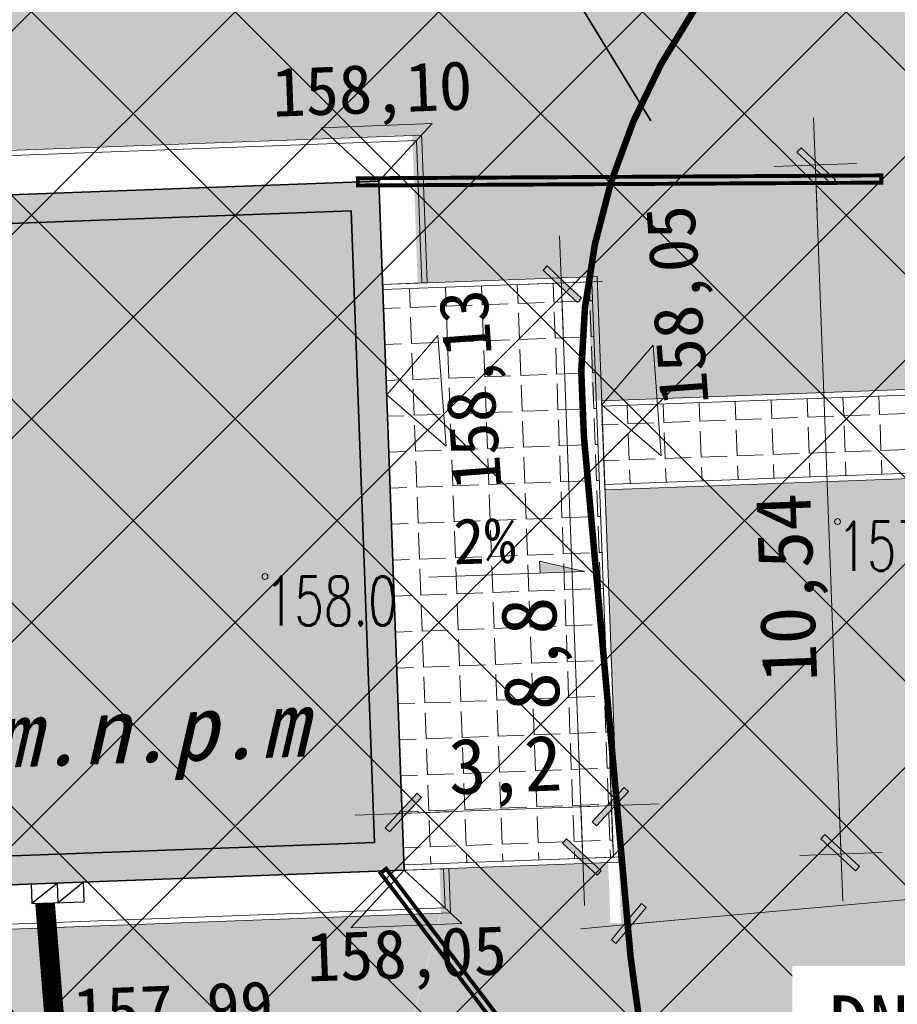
# Model space of a CAD drawing. Header units: feet. Extents: x 7493042 to 7493387, y 5986509 to 5986725.
# Tile 21 of 73: x 7493195 to 7493208, y 5986654 to 5986669. Entities that reach past the tile are written whole.
import ezdxf
from ezdxf import colors
from ezdxf.entities.mleader import LeaderData, LeaderLine
from ezdxf.enums import TextEntityAlignment as Align
from ezdxf.math import Vec2, Vec3

# ---------------------------------------------------------------- set-up
doc = ezdxf.new("R2010")
doc.units = ezdxf.units.FT
doc.header["$MEASUREMENT"] = 0
doc.linetypes.add('3', pattern=[1, 0.5, -0.5])
doc.linetypes.add('HIDDEN2', pattern=[4.7625, 3.175, -1.5875])
doc.layers.get('0').update_dxf_attribs({"color": 250, "linetype": 'CONTINUOUS', "lineweight": 100})
doc.layers.get('Defpoints').update_dxf_attribs({"linetype": 'CONTINUOUS'})
doc.layers.add('1_DZIALKI', color=7, linetype='CONTINUOUS')
doc.layers.add('A_OZN_OPIS', color=7, linetype='CONTINUOUS')
for name, color, linetype, lineweight in [('__IE_PZT_02', 1, 'CONTINUOUS', 30), ('_k_kreskowanie', 250, 'CONTINUOUS', 5), ('_k_opis', 1, 'CONTINUOUS', 13), ('_k_widok', 7, 'CONTINUOUS', 18), ('_k_wymiar', 7, 'CONTINUOUS', 13), ('_k_zarys', 7, 'HIDDEN2', 20), ('_k_ściany', 7, 'CONTINUOUS', 35), ('OTR_T_1', 7, 'CONTINUOUS', 18), ('WYMIAR-ARCH', 7, 'CONTINUOUS', 9)]:
    doc.layers.add(name, color=color, linetype=linetype, lineweight=lineweight)
doc.styles.add('GENERATED_STYLE_1', font='MS Gothic.ttf')
doc.styles.add('GENERATED_STYLE_6', font='GOTHICBI.TTF')
doc.styles.get("Standard").update_dxf_attribs({"font": 'Simplex.SHX', "width": 0.75})
doc.dimstyles.new('zag 500', dxfattribs={"dimtxt": 0.85, "dimasz": 0.09, "dimexe": 1.25, "dimexo": 0.625, "dimgap": 0.1, "dimtad": 1, "dimtxsty": 'GENERATED_STYLE_1', "dimblk": 'W', "dimcen": 2.5, "dimse1": 1, "dimse2": 1, "dimclrd": 7, "dimclrt": 256, "dimadec": 0, "dimazin": 0, "dimtfac": 1, "dimtmove": 0, "dimatfit": 0, "dimfxl": 1.25, "dimlwd": 5, "dimarcsym": 0})

# ---------------------------------------------------------------- blocks, each defined once
blk = doc.blocks.new('2_OTRN')
at = {"linetype": 'Continuous'}
blk.add_circle((0, 0), 0.045, dxfattribs=at)
blk = doc.blocks.new('KM_Lutry')
at = {"layer": '_k_kreskowanie'}
h = blk.add_hatch(color=7, dxfattribs=at)
h.dxf.hatch_style = 1
h.paths.add_polyline_path([(0, 9.57), (0.44, 9.57), (0.44, 10.1), (18.41, 10.1), (18.41, 0.44), (10.79, 0.44), (10.79, 1.44), (10.12, 1.44), (10.12, 1), (10.35, 1), (10.35, 0), (18.85, 0), (18.85, 10.54), (0, 10.54)])
h.paths.add_polyline_path([(0, 5.38), (0.44, 5.38), (0.44, 8.53), (0, 8.53)], flags=17)
h.paths.add_polyline_path([(0.44, 3.88), (0, 3.88), (0, 0), (8.19, 0), (8.19, 1), (8.42, 1), (8.42, 1.44), (7.75, 1.44), (7.75, 0.44), (0.44, 0.44)], flags=17)
at = {"layer": '_k_widok', "transparency": 33554559}
h = blk.add_hatch(color=31, dxfattribs=at)
h.dxf.hatch_style = 1
h.paths.add_polyline_path([(18.41, 10.1), (0.44, 10.1), (0.44, 0.44), (7.75, 0.44), (7.75, 1.44), (8.51, 1.44), (10.79, 1.44), (10.79, 0.44), (18.41, 0.44)])
at = {"layer": '_k_ściany'}
for points in [[(0, 9.57), (0, 10.54), (18.85, 10.54), (18.85, 0), (10.35, 0), (10.35, 1), (10.12, 1)], [(0.44, 9.57), (0.44, 10.1), (18.41, 10.1), (18.41, 0.44), (10.79, 0.44), (10.79, 1.44), (10.12, 1.44)]]:
    blk.add_lwpolyline(points, dxfattribs=at)
at = {"layer": 'A_OZN_OPIS', "linetype": 'Continuous', "insert": (9.911, 1.506), "char_height": 1, "width": 22.73026, "attachment_point": 8, "rotation": 0, "style": 'GENERATED_STYLE_6'}
blk.add_mtext('\\A1;±{\\fMS Gothic|b1|i1|c238|p49;0,00 = 158,15 m.n.p.m}', dxfattribs=at)
blk = doc.blocks.new('W')
at = {"layer": 'WYMIAR-ARCH'}
h = blk.add_hatch(color=256, dxfattribs=at)
h.paths.add_polyline_path([(0, 0.76), (0, 0), (0.65, 0), (2.98, 2.33), (2.27, 3.04)])
h.paths.add_polyline_path([(-0.56, 0.21), (-0.76, 0), (0, 0), (0, 0.76)])
h.paths.add_polyline_path([(0, -0.65), (0.15, -0.5), (0.65, 0), (0, 0)])
h.paths.add_polyline_path([(0, 0), (-0.76, 0), (-3.39, -2.62), (-2.68, -3.33), (0, -0.65)])
blk.add_hatch(color=256, dxfattribs=at).paths.add_polyline_path([(-0.76, 0), (-3.39, -2.62), (-2.68, -3.33), (0, -0.65), (0, 0)])
for p, q in [((0, -7), (0, 7)), ((-0.56, 0.21), (2.27, 3.04)), ((0.15, -0.5), (2.98, 2.33)), ((2.27, 3.04), (2.98, 2.33)), ((-8, 0), (8, 0)), ((-0.56, 0.21), (-3.39, -2.62)), ((0.15, -0.5), (-2.68, -3.33)), ((-3.39, -2.62), (-2.68, -3.33))]:
    blk.add_line(p, q, dxfattribs=at)
blk = doc.blocks.new('*D351')
at = {"layer": '_k_wymiar', "color": 7, "lineweight": 5, "transparency": 16777216}
blk.add_line((-19.91, -7.502), (-10.09, -7.502), dxfattribs=at)
at = {"layer": 'Defpoints', "color": 0, "transparency": 16777216}
for p in [(-20, -4.05), (-10, -4.05), (-10, -7.502)]:
    blk.add_point(p, dxfattribs=at)
at = {"layer": '_k_wymiar', "color": 7, "lineweight": 5, "transparency": 16777216, "xscale": 0.09, "yscale": 0.09, "zscale": 0.09, "rotation": 180}
blk.add_blockref('W', (-20, -7.502), dxfattribs=at)
at = {"layer": '_k_wymiar', "color": 7, "lineweight": 5, "transparency": 16777216, "xscale": 0.09, "yscale": 0.09, "zscale": 0.09}
blk.add_blockref('W', (-10, -7.502), dxfattribs=at)
at = {"layer": '_k_wymiar', "transparency": 16777216, "insert": (-15, -6.977), "char_height": 0.85, "attachment_point": 5, "style": 'GENERATED_STYLE_1'}
blk.add_mtext('10', dxfattribs=at)
blk = doc.blocks.new('*D539')
at = {"layer": '_k_wymiar', "color": 7, "lineweight": 5, "transparency": 16777216}
blk.add_line((31.441, 22.231), (39.761, 22.231), dxfattribs=at)
at = {"layer": 'Defpoints', "color": 0, "transparency": 16777216}
for p in [(39.851, 26.982), (31.351, 26.565), (39.851, 22.231)]:
    blk.add_point(p, dxfattribs=at)
at = {"layer": '_k_wymiar', "color": 7, "lineweight": 5, "transparency": 16777216, "xscale": 0.09, "yscale": 0.09, "zscale": 0.09}
for p, rotation in [((31.351, 22.231), 179.9999996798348), ((39.851, 22.231), 359.9999996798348)]:
    blk.add_blockref('W', p, dxfattribs=dict(at, rotation=rotation))
at = {"layer": '_k_wymiar', "transparency": 16777216, "insert": (37.485, 22.81), "char_height": 0.85, "attachment_point": 5, "rotation": 360, "style": 'GENERATED_STYLE_1'}
blk.add_mtext('8,5', dxfattribs=at)
blk = doc.blocks.new('*D540')
at = {"layer": '_k_wymiar', "color": 7, "lineweight": 5, "transparency": 16777216}
blk.add_line((21.091, 20.904), (39.761, 20.904), dxfattribs=at)
at = {"layer": 'Defpoints', "color": 0, "transparency": 16777216}
for p in [(21.001, 26.565), (39.851, 26.565), (39.851, 20.904)]:
    blk.add_point(p, dxfattribs=at)
at = {"layer": '_k_wymiar', "color": 7, "lineweight": 5, "transparency": 16777216, "xscale": 0.09, "yscale": 0.09, "zscale": 0.09}
for p, rotation in [((21.001, 20.904), 180.0000000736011), ((39.851, 20.904), 7.360117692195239e-08)]:
    blk.add_blockref('W', p, dxfattribs=dict(at, rotation=rotation))
at = {"layer": '_k_wymiar', "transparency": 16777216, "insert": (30.426, 21.483), "char_height": 0.85, "attachment_point": 5, "rotation": 0, "style": 'GENERATED_STYLE_1'}
blk.add_mtext('18,85', dxfattribs=at)
blk = doc.blocks.new('*D541')
at = {"layer": '_k_wymiar', "color": 7, "lineweight": 5, "transparency": 16777216}
blk.add_line((46.529, 27.915), (46.529, 38.275), dxfattribs=at)
at = {"layer": 'Defpoints', "color": 0, "transparency": 16777216}
for p in [(41.481, 38.365), (46.529, 38.365), (41.481, 27.825)]:
    blk.add_point(p, dxfattribs=at)
at = {"layer": '_k_wymiar', "color": 7, "lineweight": 5, "transparency": 16777216, "xscale": 0.09, "yscale": 0.09, "zscale": 0.09}
for p, rotation in [((46.529, 38.365), 90.00000000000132), ((46.529, 27.825), 270.0000000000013)]:
    blk.add_blockref('W', p, dxfattribs=dict(at, rotation=rotation))
at = {"layer": '_k_wymiar', "transparency": 16777216, "insert": (45.95, 31.922), "char_height": 0.85, "attachment_point": 5, "rotation": 90, "style": 'GENERATED_STYLE_1'}
blk.add_mtext('10,54', dxfattribs=at)
blk = doc.blocks.new('spadek')
at = {"transparency": 33554559}
h = blk.add_hatch(color=256, dxfattribs=at)
h.dxf.hatch_style = 1
h.paths.add_polyline_path([(0, 0), (-0.258, -0.81), (-0.043, -0.879)])
at = {"layer": '_k_widok'}
blk.add_lwpolyline([(-0.902, -2.834), (0, 0), (-0.043, -0.879), (-0.258, -0.81)], dxfattribs=at)
blk = doc.blocks.new('*D545')
at = {"layer": '_k_wymiar', "color": 7, "lineweight": 5, "transparency": 16777216}
blk.add_line((39.941, 28.692), (42.961, 28.692), dxfattribs=at)
at = {"layer": 'Defpoints', "color": 0, "transparency": 16777216}
for p in [(43.051, 28.692), (39.851, 27.885), (43.051, 27.885)]:
    blk.add_point(p, dxfattribs=at)
at = {"layer": '_k_wymiar', "color": 7, "lineweight": 5, "transparency": 16777216, "xscale": 0.09, "yscale": 0.09, "zscale": 0.09}
for p, rotation in [((39.851, 28.692), 179.9999998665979), ((43.051, 28.692), 359.9999998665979)]:
    blk.add_blockref('W', p, dxfattribs=dict(at, rotation=rotation))
at = {"layer": '_k_wymiar', "transparency": 16777216, "insert": (41.451, 29.271), "char_height": 0.85, "attachment_point": 5, "rotation": 360, "style": 'GENERATED_STYLE_1'}
blk.add_mtext('3,2', dxfattribs=at)
blk = doc.blocks.new('*D546')
at = {"layer": '_k_wymiar', "color": 7, "lineweight": 5, "transparency": 16777216}
blk.add_line((42.583, 27.995), (42.583, 36.615), dxfattribs=at)
at = {"layer": 'Defpoints', "color": 0, "transparency": 16777216}
for p in [(39.851, 36.705), (42.583, 36.705), (39.851, 27.905)]:
    blk.add_point(p, dxfattribs=at)
at = {"layer": '_k_wymiar', "color": 7, "lineweight": 5, "transparency": 16777216, "xscale": 0.09, "yscale": 0.09, "zscale": 0.09}
for p, rotation in [((42.583, 36.705), 90.00000000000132), ((42.583, 27.905), 270.0000000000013)]:
    blk.add_blockref('W', p, dxfattribs=dict(at, rotation=rotation))
at = {"layer": '_k_wymiar', "transparency": 16777216, "insert": (42.004, 31.057), "char_height": 0.85, "attachment_point": 5, "rotation": 90, "style": 'GENERATED_STYLE_1'}
blk.add_mtext('8,8', dxfattribs=at)
blk = doc.blocks.new('*D548')
at = {"layer": '_k_wymiar', "color": 7, "lineweight": 5, "transparency": 16777216}
for p, q in [((50.388, 34.889), (50.388, 34.979)), ((50.388, 34.799), (50.388, 33.603)), ((50.388, 33.513), (50.388, 31.734))]:
    blk.add_line(p, q, dxfattribs=at)
at = {"layer": 'Defpoints', "color": 0, "transparency": 16777216}
for p in [(45.001, 34.799), (45.001, 33.603), (50.388, 33.603)]:
    blk.add_point(p, dxfattribs=at)
at = {"layer": '_k_wymiar', "color": 7, "lineweight": 5, "transparency": 16777216, "xscale": 0.09, "yscale": 0.09, "zscale": 0.09}
for p, rotation in [((50.388, 34.799), 270.0000000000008), ((50.388, 33.603), 90.00000000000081)]:
    blk.add_blockref('W', p, dxfattribs=dict(at, rotation=rotation))
at = {"layer": '_k_wymiar', "transparency": 16777216, "insert": (49.809, 32.578), "char_height": 0.85, "attachment_point": 5, "rotation": 90, "style": 'GENERATED_STYLE_1'}
blk.add_mtext('1,2', dxfattribs=at)
blk = doc.blocks.new('pzt_el')
at = {"layer": '__IE_PZT_02'}
for points in [[(-4.902, -0.182), (-5.702, -0.212), (-5.691, -0.512), (-4.891, -0.482)], [(-5.291, -0.497), (-5.302, -0.197), (-5.691, -0.512)], [(-4.891, -0.482), (-4.902, -0.182), (-5.291, -0.497)]]:
    blk.add_lwpolyline(points, dxfattribs=at)
at = {"layer": '_k_widok', "color": 1, "linetype": '3', "ltscale": 2, "const_width": 0.3}
blk.add_lwpolyline([(-5.491, -0.504), (-5.13, -4.985), (-4.332, -26.116), (9.972, -47.4), (16.15, -56.587), (14.192, -66.832), (14.956, -71.301)], dxfattribs=at)
blk = doc.blocks.new('*D549')
at = {"layer": '_k_wymiar', "color": 7, "lineweight": 5, "transparency": 16777216}
blk.add_line((21.091, 54.33), (39.761, 54.33), dxfattribs=at)
at = {"layer": 'Defpoints', "color": 0, "transparency": 16777216}
for p in [(39.851, 54.33), (21.001, 38.365), (39.851, 38.365)]:
    blk.add_point(p, dxfattribs=at)
at = {"layer": '_k_wymiar', "color": 7, "lineweight": 5, "transparency": 16777216, "xscale": 0.09, "yscale": 0.09, "zscale": 0.09}
for p, rotation in [((21.001, 54.33), 179.9999999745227), ((39.851, 54.33), 359.9999999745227)]:
    blk.add_blockref('W', p, dxfattribs=dict(at, rotation=rotation))
at = {"layer": '_k_wymiar', "transparency": 16777216, "insert": (30.426, 54.909), "char_height": 0.85, "attachment_point": 5, "rotation": 360, "style": 'GENERATED_STYLE_1'}
blk.add_mtext('18,85', dxfattribs=at)
blk = doc.blocks.new('*D550')
at = {"layer": '_k_wymiar', "color": 7, "lineweight": 5, "transparency": 16777216}
blk.add_line((39.941, 54.33), (78.507, 54.33), dxfattribs=at)
at = {"layer": 'Defpoints', "color": 0, "transparency": 16777216}
for p in [(78.597, 54.33), (39.851, 38.365), (78.597, 38.365)]:
    blk.add_point(p, dxfattribs=at)
at = {"layer": '_k_wymiar', "color": 7, "lineweight": 5, "transparency": 16777216, "xscale": 0.09, "yscale": 0.09, "zscale": 0.09, "rotation": 180}
blk.add_blockref('W', (39.851, 54.33), dxfattribs=at)
at = {"layer": '_k_wymiar', "color": 7, "lineweight": 5, "transparency": 16777216, "xscale": 0.09, "yscale": 0.09, "zscale": 0.09}
blk.add_blockref('W', (78.597, 54.33), dxfattribs=at)
at = {"layer": '_k_wymiar', "transparency": 16777216, "insert": (59.224, 54.909), "char_height": 0.85, "attachment_point": 5, "style": 'GENERATED_STYLE_1'}
blk.add_mtext('38,75', dxfattribs=at)
blk = doc.blocks.new('st_arch')
at = {"layer": '_k_kreskowanie'}
h = blk.add_hatch(dxfattribs=at)
h.set_pattern_fill('ANSI37', color=251, scale=1.5)
h.paths.add_polyline_path([(-3.6519, -0.1649, 0.183131), (-4.9309, 1.7327), (-7.9999, 1.4512), (-7.2815, -6.544, 0.100443), (-5.455, -6.3739, 0.230992), (-3.6213, -4.32, 0.103815)])
blk = doc.blocks.new('PZ')
at = {"layer": '_k_zarys', "ltscale": 0.25, "const_width": 0.1}
blk.add_lwpolyline([(-5, 10), (-10, 10, 0.414196), (-20, 0.001), (-20, -8, 0.414218), (-10, -18), (-4.951, -18)], format="xyb", dxfattribs=at)
at = {"layer": '_k_wymiar'}
dim = blk.add_aligned_dim(p1=(-20, -4.05), p2=(-10, -4.05), distance=-3.452, dimstyle='zag 500', dxfattribs=at)
dim.commit()
dim.dimension.update_dxf_attribs({"geometry": '*D351', "text_midpoint": (-15, -6.977)})
blk = doc.blocks.new('dz_89')
at = {"layer": '_k_kreskowanie', "ltscale": 0.01, "transparency": 33554559}
h = blk.add_hatch(dxfattribs=at)
h.set_pattern_fill('AR-B816', color=256, scale=0.04)
edge = h.paths.add_edge_path()
edge.add_line((25.62, -5.244), (25.634, 5.479))
edge.add_arc((32.884, 5.47), 7.25, 90, 179.926, ccw=False)
edge.add_line((32.884, 12.72), (37.393, 12.72))
edge.add_line((37.393, 12.72), (37.393, 17.22))
edge.add_line((37.393, 17.22), (27.071, 17.22))
edge.add_arc((27.071, 24.47), 7.25, 220.8203, 270, ccw=False)
edge.add_line((21.585, 19.731), (19.582, 22.048))
edge.add_arc((24.501, 26.297), 6.5, 180.0009, 220.8204, ccw=False)
edge.add_line((18.001, 26.297), (18.001, 37.625))
edge.add_line((18.001, 37.625), (13.001, 37.625))
edge.add_line((13.001, 37.625), (13.001, 26.297))
edge.add_arc((24.502, 26.297), 11.5, 180.0006, 220.8202)
edge.add_line((15.799, 18.78), (19.06, 15.005))
edge.add_arc((14.141, 10.756), 6.5, -0.0737, 40.8197, ccw=False)
edge.add_line((20.641, 10.747), (20.601, -19.74))
edge.add_line((20.601, -19.74), (20.44, -24.096))
edge.add_line((20.44, -24.096), (27.266, -23.285))
edge.add_line((27.266, -23.285), (25.6, -21.229))
edge.add_line((25.6, -21.229), (25.62, -5.244))
at = {"layer": '_k_kreskowanie'}
h = blk.add_hatch(dxfattribs=at)
h.set_pattern_fill('ANGLE', color=256, scale=2)
h.set_pattern_definition([(360, (39.85144, 36.70536), (0, 0.55), [0.4, -0.15]), (90, (39.85144, 36.70536), (-0.55, 3e-17), [0.4, -0.15])])
h.paths.add_polyline_path([(39.851, 27.905), (43.051, 27.905), (43.051, 36.705), (39.851, 36.705)])
h = blk.add_hatch(dxfattribs=at)
h.set_pattern_fill('ANGLE', color=256, scale=2)
h.set_pattern_definition([(360, (43.11144, 34.80267), (0, 0.55), [0.4, -0.15]), (90, (43.11144, 34.80267), (-0.55, 3e-17), [0.4, -0.15])])
h.paths.add_polyline_path([(52.83, 34.795), (43.111, 34.803), (43.111, 33.603), (52.892, 33.603)])
at = {"layer": '_k_widok', "true_color": 0x727430, "transparency": 33554483}
h = blk.add_hatch(color=67, dxfattribs=at)
h.dxf.hatch_style = 1
edge = h.paths.add_edge_path()
edge.add_line((12.709, 26.381), (7.709, 26.381))
edge.add_line((7.709, 26.381), (7.709, 37.781))
edge.add_line((7.709, 37.781), (6.37, 37.781))
edge.add_line((6.37, 37.781), (5.616, 14.495))
edge.add_line((5.616, 14.495), (18.804, 14.912))
edge.add_line((18.804, 14.912), (15.543, 18.687))
edge.add_arc((24.359, 26.303), 11.65, 180.0006, 220.8202, ccw=False)
edge.add_line((12.709, 26.303), (12.709, 26.381))
h.paths.add_polyline_path([(40.369, 42.128), (6.46, 40.548), (6.37, 37.781), (20.179, 37.781), (20.179, 39.051), (40.389, 39.051)])
h.paths.add_polyline_path([(40.389, 27.151), (32.289, 27.151), (32.289, 24.751), (31.129, 24.751), (31.129, 22.415), (31.249, 22.415), (31.249, 18.795), (31.129, 18.795), (31.129, 17.375), (37.401, 17.375)], flags=16)
edge = h.paths.add_edge_path()
edge.add_line((28.969, 24.751), (18.202, 24.751))
edge.add_arc((24.359, 26.303), 6.35, 194.1472, 220.8203)
edge.add_line((19.554, 22.152), (19.677, 22.009))
edge.add_line((19.677, 22.009), (22.761, 18.727))
edge.add_arc((26.929, 24.475), 7.1, 234.0549, 270)
edge.add_line((26.929, 17.375), (28.969, 17.375))
edge.add_line((28.969, 17.375), (28.969, 18.795))
edge.add_line((28.969, 18.795), (28.849, 18.795))
edge.add_line((28.849, 18.795), (28.849, 22.415))
edge.add_line((28.849, 22.415), (28.969, 22.415))
edge.add_line((28.969, 22.415), (28.969, 24.751))
edge = h.paths.add_edge_path()
edge.add_arc((13.998, 10.761), 6.35, 359.926, 400.8197)
edge.add_line((18.804, 14.912), (5.61, 14.495))
edge.add_line((5.61, 14.495), (5.006, -5.566))
edge.add_line((5.006, -5.566), (4.942, -30.191))
edge.add_line((4.942, -30.191), (-10.953, -30.011))
edge.add_line((-10.953, -30.011), (-7.98, -62.864))
edge.add_line((-7.98, -62.864), (26.627, -58.205))
edge.add_line((26.627, -58.205), (32.591, -54.964))
edge.add_line((32.591, -54.964), (40.396, -43.595))
edge.add_line((40.396, -43.595), (36.092, -43.967))
edge.add_line((36.092, -43.967), (27.134, -44.825))
edge.add_line((27.134, -44.825), (21.407, -45.456))
edge.add_line((21.407, -45.456), (21.762, -48.257))
edge.add_line((21.762, -48.257), (13.384, -49.23))
edge.add_line((13.384, -49.23), (13.211, -47.695))
edge.add_line((13.211, -47.695), (7.145, -48.465))
edge.add_line((7.145, -48.465), (4.159, -45.613))
edge.add_line((4.159, -45.613), (3.796, -42.437))
edge.add_line((3.796, -42.437), (5.607, -40.023))
edge.add_line((5.607, -40.023), (4.509, -31.21))
edge.add_line((4.509, -31.21), (7.406, -30.84))
edge.add_line((7.406, -30.84), (7.354, -25.591))
edge.add_line((7.354, -25.591), (13.524, -24.896))
edge.add_line((13.524, -24.896), (20.147, -24.109))
edge.add_line((20.147, -24.109), (20.309, -19.732))
edge.add_line((20.309, -19.732), (20.348, 10.753))
edge = h.paths.add_edge_path(flags=16)
edge.add_line((13.019, -13.439), (8.44, -13.339))
edge.add_line((8.44, -13.339), (8.266, -8.384))
edge.add_line((8.266, -8.384), (6.892, -8.398))
edge.add_line((6.892, -8.398), (6.955, 13.775))
edge.add_line((6.955, 13.775), (18.002, 13.775))
edge.add_line((18.002, 13.775), (17.98, -3.657))
edge.add_line((17.98, -3.657), (18.836, -3.658))
edge.add_line((18.836, -3.658), (18.835, -5.039))
edge.add_line((18.835, -5.039), (17.978, -5.038))
edge.add_line((17.978, -5.038), (17.974, -8.28))
edge.add_line((17.974, -8.28), (19.777, -8.507))
edge.add_line((19.777, -8.507), (19.728, -11.447))
edge.add_line((19.728, -11.447), (18.066, -11.465))
edge.add_line((18.066, -11.465), (18.025, -13.375))
edge.add_line((18.025, -13.375), (18.318, -13.481))
edge.add_line((18.318, -13.481), (18.314, -14.581))
edge.add_line((18.314, -14.581), (20.316, -14.583))
edge.add_line((20.316, -14.583), (20.313, -16.583))
edge.add_line((20.313, -16.583), (18.311, -16.581))
edge.add_line((18.311, -16.581), (18.302, -17.48))
edge.add_line((18.302, -17.48), (14.302, -17.464))
edge.add_line((14.302, -17.464), (14.318, -13.464))
edge.add_line((14.318, -13.464), (13.019, -13.439))
edge = h.paths.add_edge_path()
edge.add_line((70.705, -22.957), (71.447, -22.857))
edge.add_line((71.447, -22.857), (69.849, 11.458))
edge.add_line((69.849, 11.458), (26.862, 9.456))
edge.add_arc((32.742, 5.475), 7.1, 145.8996, 179.926)
edge.add_line((25.642, 5.484), (25.628, -5.239))
edge.add_line((25.628, -5.239), (25.607, -21.17))
edge.add_line((25.607, -21.17), (27.3, -23.259))
edge.add_line((27.3, -23.259), (27.123, -23.279))
edge.add_line((27.123, -23.279), (27.717, -26.056))
edge.add_line((27.717, -26.056), (29.537, -27.826))
edge.add_line((29.537, -27.826), (29.603, -27.828))
edge.add_line((29.603, -27.828), (36.526, -27.133))
edge.add_line((36.526, -27.133), (36.263, -25.09))
edge.add_line((36.263, -25.09), (36.078, -24.663))
edge.add_line((36.078, -24.663), (35.156, -23.368))
edge.add_line((35.156, -23.368), (35.004, -22.591))
edge.add_line((35.004, -22.591), (39.106, -22.112))
edge.add_line((39.106, -22.112), (39.204, -22.948))
edge.add_line((39.204, -22.948), (38.265, -25.074))
edge.add_line((38.265, -25.074), (38.502, -26.896))
edge.add_line((38.502, -26.896), (39.514, -26.795))
edge.add_line((39.514, -26.795), (41.058, -26.64))
edge.add_line((41.058, -26.64), (43.632, -26.383))
edge.add_line((43.632, -26.383), (44.919, -26.255))
edge.add_line((44.919, -26.255), (47.492, -25.997))
edge.add_line((47.492, -25.997), (49.958, -25.731))
edge.add_line((49.958, -25.731), (52.312, -25.456))
edge.add_line((52.312, -25.456), (58.197, -24.769))
edge.add_line((58.197, -24.769), (59.374, -24.632))
edge.add_line((59.374, -24.632), (60.551, -24.494))
edge.add_line((60.551, -24.494), (60.21, -21.286))
edge.add_line((60.21, -21.286), (62.11, -21.056))
edge.add_line((62.11, -21.056), (62.426, -24.13))
edge.add_line((62.426, -24.13), (64.212, -25.367))
edge.add_line((64.212, -25.367), (70.909, -24.475))
edge.add_line((70.909, -24.475), (70.705, -22.957))
h.paths.add_polyline_path([(43.909, 33.171), (43.409, 33.171)], flags=17)
h.paths.add_polyline_path([(51.809, 33.171), (52.309, 33.171), (52.258, 33.171)], flags=17)
h.paths.add_polyline_path([(51.609, 31.971), (51.109, 31.971)], flags=17)
h.paths.add_polyline_path([(50.409, 31.971), (50.909, 31.971)], flags=17)
h.paths.add_polyline_path([(49.709, 31.971), (50.209, 31.971)], flags=17)
h.paths.add_polyline_path([(49.509, 33.171), (49.009, 34.888)], flags=17)
h.paths.add_polyline_path([(48.309, 31.971), (48.809, 31.971)], flags=17)
h.paths.add_polyline_path([(48.109, 31.971), (47.609, 31.971)], flags=17)
h.paths.add_polyline_path([(47.409, 31.971), (46.909, 31.971)], flags=17)
h.paths.add_polyline_path([(46.209, 33.171), (46.709, 33.171)], flags=17)
h.paths.add_polyline_path([(46.009, 31.971), (45.509, 31.971)], flags=17)
h.paths.add_polyline_path([(45.309, 31.971), (44.809, 31.971)], flags=17)
h.paths.add_polyline_path([(44.609, 31.971), (44.109, 31.971)], flags=17)
h.paths.add_polyline_path([(53.102, 26.899), (52.684, 34.888), (62.67, 35.411), (63.088, 27.421)], flags=16)
edge = h.paths.add_edge_path()
edge.add_line((42.969, 26.899), (42.969, 27.831))
edge.add_line((42.969, 27.831), (40.389, 27.831))
edge.add_line((40.389, 27.831), (40.389, 27.171))
edge.add_line((40.389, 27.171), (37.401, 17.375))
edge.add_line((37.401, 17.375), (37.401, 12.575))
edge.add_line((37.401, 12.575), (32.742, 12.575))
edge.add_arc((32.742, 5.475), 7.1, 90, 145.8996)
edge.add_line((26.862, 9.456), (69.849, 11.458))
edge.add_line((69.849, 11.458), (68.36, 43.432))
edge.add_line((68.36, 43.432), (40.369, 42.128))
edge.add_line((40.369, 42.128), (40.389, 39.051))
edge.add_line((40.389, 39.051), (40.389, 36.791))
edge.add_line((40.389, 36.791), (42.989, 36.791))
edge.add_line((42.989, 36.791), (42.989, 34.888))
edge.add_line((42.989, 34.888), (52.684, 34.888))
edge.add_line((52.684, 34.888), (53.102, 26.899))
edge.add_line((53.102, 26.899), (42.969, 26.899))
at = {"layer": '_k_widok'}
for points in [[(40.7, 39.214), (39.851, 38.365), (39.003, 39.214), (40.7, 39.214)], [(21.001, 38.365), (21.001, 37.775), (20.401, 37.775), (20.401, 38.965), (40.451, 38.965), (40.451, 36.785), (39.851, 36.785), (39.851, 38.365), (21.001, 38.365)], [(40.731, 34.279), (39.851, 35.095), (40.668, 35.975), (40.731, 34.279)], [(39.003, 26.977), (39.851, 27.825), (40.7, 26.977), (39.003, 26.977)]]:
    blk.add_lwpolyline(points, dxfattribs=at)
for points in [[(20.321, 37.775), (20.401, 37.775), (20.401, 38.965), (40.451, 38.965), (40.451, 36.785), (40.531, 36.785), (40.531, 38.965), (40.531, 39.045), (20.321, 39.045)], [(39.851, 36.785), (43.131, 36.785), (43.131, 27.825), (39.851, 27.825)], [(39.851, 36.705), (43.051, 36.705), (43.051, 27.905), (39.851, 27.905)], [(32.431, 27.825), (40.451, 27.825), (40.451, 27.225), (32.431, 27.225)], [(32.431, 27.225), (40.451, 27.225), (40.451, 27.825), (40.531, 27.825), (40.531, 27.145), (32.431, 27.145)]]:
    blk.add_lwpolyline(points, close=True, dxfattribs=at)
at = {"layer": '_k_widok', "color": 7}
for points in [[(43.131, 34.883), (52.826, 34.883), (52.895, 33.523), (43.131, 33.523)], [(43.131, 34.803), (52.83, 34.795), (52.892, 33.603), (43.131, 33.603)]]:
    blk.add_lwpolyline(points, close=True, dxfattribs=at)
at = {"layer": '_k_ściany'}
blk.add_blockref('KM_Lutry', (21.001, 27.825), dxfattribs=at)
at = {"layer": '1_DZIALKI', "lineweight": 9, "style": 'GENERATED_STYLE_1'}
for s, p in [('158,10', (39.802, 39.686)), ('158,05', (39.837, 26.456))]:
    blk.add_text(s, height=0.75, rotation=0, dxfattribs=at).set_placement(p, align=Align.MIDDLE)
at = {"layer": '_k_opis', "lineweight": 9, "style": 'GENERATED_STYLE_1'}
blk.add_text('157,99', height=0.75, rotation=0, dxfattribs=at).set_placement((36.242, 25.743), align=Align.MIDDLE)
at = {"layer": '_k_wymiar'}
for p1, p2, distance, picture, middle in [((21.001, 38.365), (39.851, 38.365), 15.965, '*D549', (30.426, 54.909)), ((21.001, 26.565), (39.851, 26.565), -5.662, '*D540', (30.426, 21.483))]:
    dim = blk.add_aligned_dim(p1=p1, p2=p2, distance=distance, dimstyle='zag 500', dxfattribs=at)
    dim.commit()
    dim.dimension.update_dxf_attribs({"geometry": picture, "text_midpoint": middle})
dim = blk.add_linear_dim(base=(39.851, 22.231), p1=(31.351, 26.565), p2=(39.851, 26.982), angle=180, dimstyle='zag 500', override={"dimtmove": 1}, dxfattribs=at)
dim.commit()
dim.dimension.update_dxf_attribs({"geometry": '*D539', "text_midpoint": (37.485, 22.231), "dimtype": 160})
at = {"layer": '_k_widok', "rotation": 2.995343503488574}
blk.add_blockref('PZ', (62.812, 35.405), dxfattribs=at)
at = {"layer": '_k_widok', "true_color": 0x727430, "transparency": 33554483}
h = blk.add_hatch(color=67, dxfattribs=at)
h.dxf.hatch_style = 1
h.paths.add_polyline_path([(52.895, 33.523), (43.131, 33.523), (43.131, 26.894), (53.244, 26.894)])
at = {"layer": '_k_widok'}
blk.add_lwpolyline([(44.011, 34.006), (43.131, 34.823), (43.948, 35.702), (44.011, 34.006)], dxfattribs=at)
at = {"layer": '_k_zarys', "color": 7, "ltscale": 0.2, "const_width": 0.06}
blk.add_lwpolyline([(39.53, 38.31), (39.533, 38.42), (47.529, 38.167), (47.526, 38.057)], close=True, dxfattribs=at)
at = {"layer": '_k_widok', "color": 1, "xscale": -0.8, "yscale": 0.8, "zscale": 0.8, "rotation": 252.3426731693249}
blk.add_blockref('spadek', (42.772, 32.287), dxfattribs=at)
at = {"layer": '1_DZIALKI', "lineweight": 9, "style": 'GENERATED_STYLE_1'}
for s, p in [('158,05', (44.429, 36.301)), ('158,13', (41.221, 35.132))]:
    blk.add_text(s, height=0.75, rotation=92.1269, dxfattribs=at).set_placement(p, align=Align.MIDDLE)
at = {"layer": '_k_opis', "color": 7, "style": 'GENERATED_STYLE_1'}
blk.add_text('2%%%', height=0.7, rotation=359.3864, dxfattribs=at).set_placement((41.262, 32.807), align=Align.MIDDLE)
at = {"layer": '_k_wymiar'}
dim = blk.add_linear_dim(base=(78.597, 54.33), p1=(39.851, 38.365), p2=(78.597, 38.365), angle=180, dimstyle='zag 500', override={"dimtmove": 1}, dxfattribs=at)
dim.commit()
dim.dimension.update_dxf_attribs({"geometry": '*D550', "text_midpoint": (59.224, 54.909)})
for base, p1, p2, picture, middle in [((46.529, 38.365), (41.481, 27.825), (41.481, 38.365), '*D541', (46.529, 31.922)), ((42.583, 36.705), (39.851, 27.905), (39.851, 36.705), '*D546', (42.583, 31.057))]:
    dim = blk.add_linear_dim(base=base, p1=p1, p2=p2, angle=90, dimstyle='zag 500', dxfattribs=at)
    dim.commit()
    dim.dimension.update_dxf_attribs({"geometry": picture, "text_midpoint": middle, "dimtype": 161})
for p1, p2, distance, picture, middle in [((45.001, 34.799), (45.001, 33.603), 5.387, '*D548', (49.809, 32.578)), ((39.851, 27.885), (43.051, 27.885), 0.807, '*D545', (41.451, 29.271))]:
    dim = blk.add_aligned_dim(p1=p1, p2=p2, distance=distance, dimstyle='zag 500', dxfattribs=at)
    dim.commit()
    dim.dimension.update_dxf_attribs({"geometry": picture, "text_midpoint": middle})
at = {"layer": '_k_widok', "rotation": 357.8731450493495}
blk.add_blockref('pzt_el', (39.851, 27.825), dxfattribs=at)
at = {"layer": '_k_widok'}
ml = blk.add_multileader_mtext('Standard', dxfattribs=at)
ml.set_content('{\\fMS Gothic|b0|i0|c128|p49;DN110 d}ł{\\fMS Gothic|b0|i0|c128|p49;.}8{\\fMS Gothic|b0|i0|c128|p49;mb}', color=256, style='GENERATED_STYLE_1')
ml.set_leader_properties()
ml.build(insert=Vec2(0, 0))
ml.multileader.update_dxf_attribs({"text_right_attachment_type": 6, "dogleg_length": 0.36, "arrow_head_size": 1})
ctx = ml.context
ctx.base_point, ctx.char_height, ctx.arrow_head_size, ctx.landing_gap_size, ctx.plane_origin, ctx.plane_x_axis, ctx.plane_y_axis = Vec3(33.001, 46.506), 0.9, 1, 0.09, Vec3(33.742, 52.429), Vec3(0.999311, -0.037112), Vec3(0.037112, 0.999311)
ctx.right_attachment, ctx.text_align_type = 6, 2
notes = []
notes.append((ctx, [(0, (1, 1, 0), (40.411, 45.603), (-0.999311, 0.037112), 0.36, [(0, [(44.531, 38.262)], 0, [])])]))
ctx.mtext.insert, ctx.mtext.text_direction, ctx.mtext.rotation, ctx.mtext.width, ctx.mtext.defined_height, ctx.mtext.alignment, ctx.mtext.flow_direction = Vec3(40.002, 46.699), Vec3(0.999311, -0.037112), 6.246065, 7.70545, 4.429, 3, 5
ctx.mtext.has_bg_fill, ctx.mtext.bg_color, ctx.mtext.bg_scale_factor, ctx.mtext.bg_transparency, ctx.mtext.use_window_bg_color = 1, -1073741824, 1.5, 0, 1
for ctx, leaders in notes:
    for number, flags, end, landing, length, lines in leaders:
        leader = LeaderData()
        leader.index, (leader.has_last_leader_line, leader.has_dogleg_vector, leader.attachment_direction) = number, flags
        leader.last_leader_point, leader.dogleg_vector, leader.dogleg_length = Vec3(end), Vec3(landing), length
        for number, points, colour, breaks in lines:
            line = LeaderLine()
            line.index, line.vertices, line.color, line.breaks = number, Vec3.list(points), colors.encode_raw_color(colour), breaks
            leader.lines.append(line)
        ctx.leaders.append(leader)
at = {"layer": '_k_zarys', "color": 7, "ltscale": 0.2, "const_width": 0.06}
blk.add_lwpolyline([(46.461, 18.028), (46.371, 17.965), (39.486, 27.794), (39.576, 27.857)], close=True, dxfattribs=at)
at = {"layer": '_k_widok'}
ml = blk.add_multileader_mtext('Standard', dxfattribs=at)
ml.set_content('{\\fMS Gothic|b0|i0|c128|p49;DN110} {\\fMS Gothic|b0|i0|c128|p49;d}ł{\\fMS Gothic|b0|i0|c128|p49;.12mb}', color=256, style='GENERATED_STYLE_1')
ml.set_leader_properties()
ml.build(insert=Vec2(0, 0))
ml.multileader.update_dxf_attribs({"text_right_attachment_type": 6, "dogleg_length": 0.36, "arrow_head_size": 1})
ctx = ml.context
ctx.base_point, ctx.char_height, ctx.arrow_head_size, ctx.landing_gap_size, ctx.plane_origin, ctx.plane_x_axis, ctx.plane_y_axis = Vec3(46.27, 25.22), 0.9, 1, 0.09, Vec3(27.232, 37.268), Vec3(0.999311, -0.037112), Vec3(0.037112, 0.999311)
ctx.right_attachment, ctx.text_align_type = 6, 2
notes = []
notes.append((ctx, [(1, (1, 1, 0), (45.91, 25.233), (0.999311, -0.037112), 0.36, [(0, [(43.019, 22.943)], 0, [])])]))
ctx.mtext.insert, ctx.mtext.text_direction, ctx.mtext.rotation, ctx.mtext.width, ctx.mtext.defined_height, ctx.mtext.alignment, ctx.mtext.flow_direction = Vec3(53.855, 25.391), Vec3(0.999311, -0.037112), 6.246065, 7.70545, 4.429, 3, 5
ctx.mtext.has_bg_fill, ctx.mtext.bg_color, ctx.mtext.bg_scale_factor, ctx.mtext.bg_transparency, ctx.mtext.use_window_bg_color = 1, -1073741824, 1.5, 0, 1
for ctx, leaders in notes:
    for number, flags, end, landing, length, lines in leaders:
        leader = LeaderData()
        leader.index, (leader.has_last_leader_line, leader.has_dogleg_vector, leader.attachment_direction) = number, flags
        leader.last_leader_point, leader.dogleg_vector, leader.dogleg_length = Vec3(end), Vec3(landing), length
        for number, points, colour, breaks in lines:
            line = LeaderLine()
            line.index, line.vertices, line.color, line.breaks = number, Vec3.list(points), colors.encode_raw_color(colour), breaks
            leader.lines.append(line)
        ctx.leaders.append(leader)

msp = doc.modelspace()

# ---------------------------------------------------------------- block references
at = {"layer": '_k_ściany', "color": 4, "xscale": 11.74033149, "yscale": 11.74033149, "zscale": 11.74033149, "rotation": 270}
msp.add_blockref('st_arch', (7493229.552, 5986601.525), dxfattribs=at)
at = {"layer": 'OTR_T_1'}
for p in [(7493207.34, 5986661.74), (7493198.59, 5986660.9)]:
    msp.add_blockref('2_OTRN', p, dxfattribs=at)

# ---------------------------------------------------------------- texts
at = {"layer": 'OTR_T_1', "lineweight": 9, "width": 0.7}
for s, p in [('157.9', (7493207.34, 5986661.74)), ('158.0', (7493198.59, 5986660.9))]:
    msp.add_text(s, height=0.75, dxfattribs=at).set_placement(p, align=Align.TOP_LEFT)

# ---------------------------------------------------------------- next in the draw order: block references
at = {"layer": '_k_ściany', "rotation": 2.126854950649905}
msp.add_blockref('dz_89', (7493161.929, 5986627.127), dxfattribs=at)

doc.saveas('drawing.dxf')
